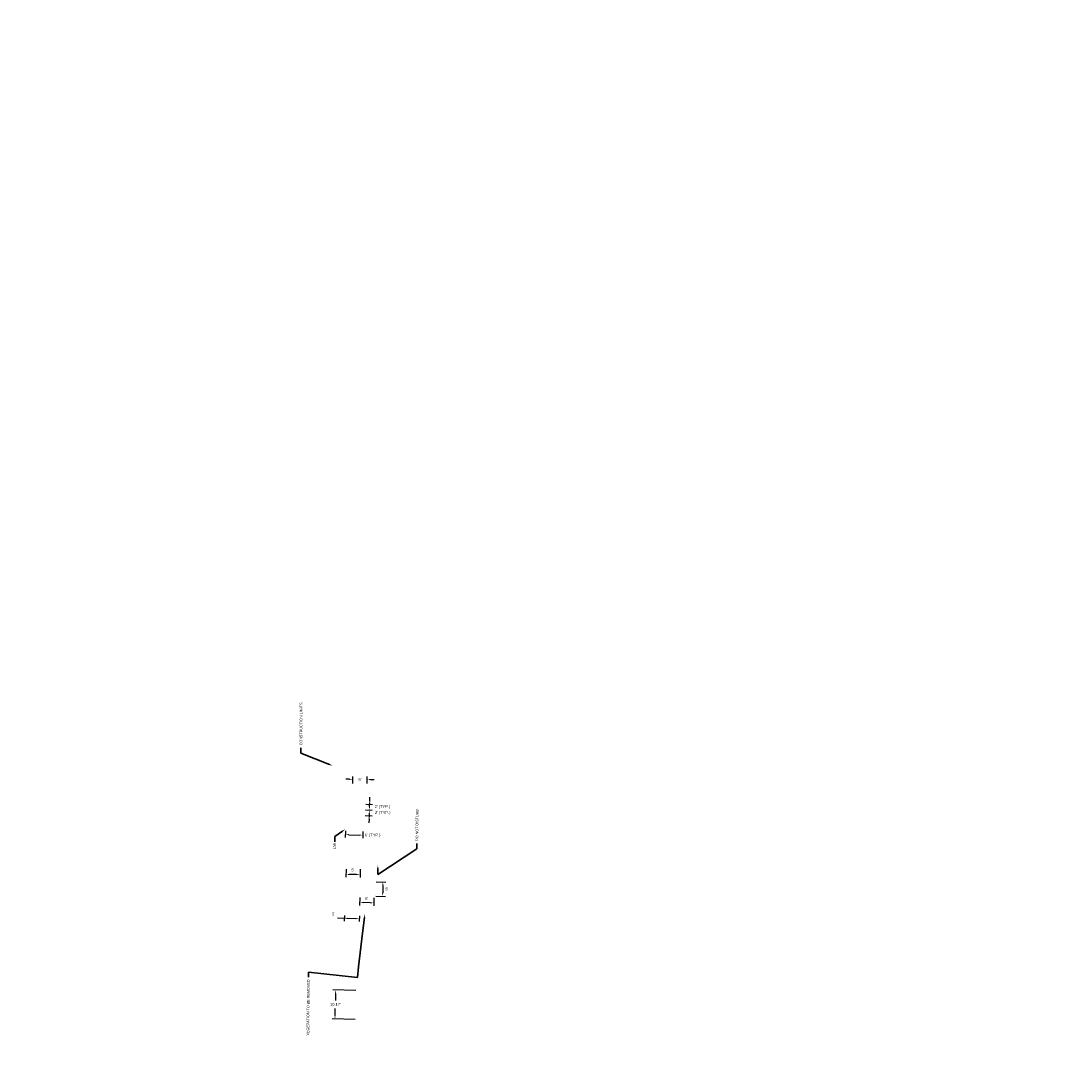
# Model space of a CAD drawing. Header units: feet. Extents: x 1649 to 1683655, y 1985 to 555675.
# Tile 4 of 7: x 1678475 to 1678845, y 549579 to 549944. Entities that reach past the tile are written whole.
import ezdxf
from ezdxf import colors
from ezdxf.entities.mleader import LeaderData, LeaderLine
from ezdxf.math import Vec2, Vec3

# ---------------------------------------------------------------- set-up
doc = ezdxf.new("R2010")
doc.units = ezdxf.units.FT
doc.header["$MEASUREMENT"] = 0
doc.layers.add('C-ANNO', color=2, linetype='Continuous', lineweight=35)
doc.layers.add('C-ANNO-DIM', color=2, linetype='Continuous', lineweight=35)
doc.styles.add('KLF_Regular', font='arial.ttf', dxfattribs={"height": 0.1})
doc.dimstyles.new('KLF_Annotative_Arial', dxfattribs={"dimscale": 0, "dimtxt": 0.1, "dimasz": 0.125, "dimexe": 0.1, "dimexo": 0.0625, "dimgap": 0.09, "dimtad": 1, "dimtih": 1, "dimtoh": 1, "dimzin": 0, "dimdsep": 46, "dimtxsty": 'KLF_Regular', "dimcen": 0.05, "dimadec": 3, "dimazin": 0, "dimtfac": 1, "dimtofl": 0, "dimtmove": 0, "dimatfit": 3, "dimfxl": 1, "dimtolj": 1, "dimtzin": 0, "dimarcsym": 0})

# ---------------------------------------------------------------- blocks, each defined once
blk = doc.blocks.new('*D184')
at = {"layer": 'C-ANNO-DIM', "color": 0, "lineweight": -2, "transparency": 16777216}
for p, q in [((1678596.02, 549668.11), (1678598.4, 549668.02)), ((1678597.45, 549669.3), (1678597.49, 549670.55)), ((1678595.94, 549666.11), (1678598.33, 549666.02)), ((1678597.28, 549664.81), (1678597.23, 549663.56))]:
    blk.add_line(p, q, dxfattribs=at)
at = {"layer": 'Defpoints', "color": 0, "transparency": 16777216}
for p in [(1678595.39, 549668.13), (1678595.32, 549666.13)]:
    blk.add_point(p, dxfattribs=at)
at = {"layer": 'C-ANNO-DIM', "color": 0, "transparency": 16777216, "insert": (1678601.91, 549667.12), "char_height": 1, "attachment_point": 5, "style": 'KLF_Regular', "bg_fill": 3, "box_fill_scale": 1.25, "bg_fill_color": 256, "bg_fill_true_color": 13158600, "bg_fill_transparency": 0}
blk.add_mtext("\\A1;2' (TYP.)", dxfattribs=at)
at = {"layer": 'C-ANNO-DIM', "color": 0, "transparency": 16777216}
for points in [[(1678597.24, 549669.31), (1678597.66, 549669.3), (1678597.4, 549668.05)], [(1678597.07, 549664.81), (1678597.49, 549664.8), (1678597.33, 549666.06)]]:
    blk.add_solid(points, dxfattribs=at)
at = {"layer": 'Defpoints', "color": 0, "transparency": 16777216}
blk.add_point((1678597.33, 549666.06), dxfattribs=at)
blk = doc.blocks.new('*D185')
at = {"layer": 'C-ANNO-DIM', "color": 0, "lineweight": -2, "transparency": 16777216}
for p, q in [((1678597.37, 549667.3), (1678597.42, 549668.55)), ((1678595.94, 549666.11), (1678598.33, 549666.02)), ((1678595.87, 549664.11), (1678598.25, 549664.02)), ((1678597.21, 549662.81), (1678597.16, 549661.56))]:
    blk.add_line(p, q, dxfattribs=at)
at = {"layer": 'Defpoints', "color": 0, "transparency": 16777216}
for p in [(1678595.32, 549666.13), (1678595.24, 549664.13), (1678597.25, 549664.06)]:
    blk.add_point(p, dxfattribs=at)
at = {"layer": 'C-ANNO-DIM', "color": 0, "transparency": 16777216, "insert": (1678602.01, 549665.03), "char_height": 1, "attachment_point": 5, "style": 'KLF_Regular', "bg_fill": 3, "box_fill_scale": 1.25, "bg_fill_color": 256, "bg_fill_true_color": 13158600, "bg_fill_transparency": 0}
blk.add_mtext("\\A1;2' (TYP.)", dxfattribs=at)
at = {"layer": 'C-ANNO-DIM', "color": 0, "transparency": 16777216}
for points in [[(1678597.17, 549667.31), (1678597.58, 549667.3), (1678597.33, 549666.06)], [(1678597, 549662.82), (1678597.41, 549662.8), (1678597.25, 549664.06)]]:
    blk.add_solid(points, dxfattribs=at)
blk = doc.blocks.new('*D186')
at = {"layer": 'C-ANNO-DIM', "color": 0, "lineweight": -2, "transparency": 16777216}
for p, q in [((1678588.89, 549658.74), (1678588.8, 549656.41)), ((1678590.09, 549657.36), (1678593.74, 549657.22)), ((1678595.04, 549658.51), (1678594.95, 549656.18))]:
    blk.add_line(p, q, dxfattribs=at)
at = {"layer": 'C-ANNO-DIM', "color": 0, "transparency": 16777216}
blk.add_solid([(1678590.1, 549657.57), (1678590.08, 549657.15), (1678588.84, 549657.41)], dxfattribs=at)
at = {"layer": 'Defpoints', "color": 0, "transparency": 16777216}
blk.add_point((1678588.91, 549659.36, -0.24), dxfattribs=at)
at = {"layer": 'C-ANNO-DIM', "color": 0, "transparency": 16777216, "insert": (1678598.48, 549657.12), "char_height": 1, "attachment_point": 5, "style": 'KLF_Regular', "bg_fill": 3, "box_fill_scale": 1.25, "bg_fill_color": 256, "bg_fill_true_color": 13158600, "bg_fill_transparency": 0}
blk.add_mtext("\\A1;6' (TYP.)", dxfattribs=at)
at = {"layer": 'C-ANNO-DIM', "color": 0, "transparency": 16777216}
blk.add_solid([(1678593.74, 549657.43), (1678593.73, 549657.02), (1678594.99, 549657.18)], dxfattribs=at)
at = {"layer": 'Defpoints', "color": 0, "transparency": 16777216}
for p in [(1678594.99, 549657.18), (1678595.06, 549659.13, -0.24)]:
    blk.add_point(p, dxfattribs=at)
blk = doc.blocks.new('*D191')
at = {"layer": 'C-ANNO-DIM', "color": 0, "lineweight": -2, "transparency": 16777216}
for p, q in [((1678590.26, 549676.88), (1678589.01, 549676.88)), ((1678591.5, 549675.45), (1678591.52, 549677.87)), ((1678596.5, 549675.41), (1678596.51, 549677.83)), ((1678597.76, 549676.82), (1678599.01, 549676.81))]:
    blk.add_line(p, q, dxfattribs=at)
at = {"layer": 'C-ANNO-DIM', "color": 0, "transparency": 16777216}
for points in [[(1678590.26, 549677.08), (1678590.26, 549676.67), (1678591.51, 549676.87)], [(1678597.76, 549677.03), (1678597.76, 549676.62), (1678596.51, 549676.83)]]:
    blk.add_solid(points, dxfattribs=at)
at = {"layer": 'C-ANNO-DIM', "color": 0, "transparency": 16777216, "insert": (1678594.01, 549676.85), "char_height": 1, "attachment_point": 5, "style": 'KLF_Regular', "bg_fill": 3, "box_fill_scale": 1.25, "bg_fill_color": 256, "bg_fill_true_color": 13158600, "bg_fill_transparency": 0}
blk.add_mtext("\\A1;5'", dxfattribs=at)
at = {"layer": 'Defpoints', "color": 0, "transparency": 16777216}
for p in [(1678591.51, 549676.87), (1678591.49, 549674.82, 744.2), (1678596.49, 549674.79, 744.2)]:
    blk.add_point(p, dxfattribs=at)
blk = doc.blocks.new('*D187')
at = {"layer": 'C-ANNO-DIM', "color": 0, "lineweight": -2, "transparency": 16777216}
for p, q in [((1678589.09, 549645.26), (1678589.05, 549642.33)), ((1678592.81, 549643.27), (1678590.31, 549643.31)), ((1678594.09, 549645.18), (1678594.05, 549642.25))]:
    blk.add_line(p, q, dxfattribs=at)
at = {"layer": 'C-ANNO-DIM', "color": 0, "transparency": 16777216, "insert": (1678591.5, 549644.92), "char_height": 1, "attachment_point": 5, "style": 'KLF_Regular', "bg_fill": 3, "box_fill_scale": 1.25, "bg_fill_color": 256, "bg_fill_true_color": 13158600, "bg_fill_transparency": 0}
blk.add_mtext("\\A1;5'", dxfattribs=at)
at = {"layer": 'C-ANNO-DIM', "color": 0, "transparency": 16777216}
for points in [[(1678590.32, 549643.52), (1678590.31, 549643.1), (1678589.06, 549643.33)], [(1678592.81, 549643.48), (1678592.81, 549643.06), (1678594.06, 549643.25)]]:
    blk.add_solid(points, dxfattribs=at)
at = {"layer": 'Defpoints', "color": 0, "transparency": 16777216}
for p in [(1678589.1, 549645.88, 744.45), (1678594.1, 549645.81, 744.45), (1678589.06, 549643.33)]:
    blk.add_point(p, dxfattribs=at)
blk = doc.blocks.new('*D190')
at = {"layer": 'C-ANNO-DIM', "color": 0, "lineweight": -2, "transparency": 16777216}
for p, q in [((1678593.93, 549635.21), (1678593.86, 549632.44)), ((1678598.93, 549635.07), (1678598.86, 549632.31)), ((1678597.63, 549633.34), (1678595.14, 549633.41))]:
    blk.add_line(p, q, dxfattribs=at)
at = {"layer": 'C-ANNO-DIM', "color": 0, "transparency": 16777216, "insert": (1678596.36, 549634.85), "char_height": 1, "attachment_point": 5, "style": 'KLF_Regular', "bg_fill": 3, "box_fill_scale": 1.25, "bg_fill_color": 256, "bg_fill_true_color": 13158600, "bg_fill_transparency": 0}
blk.add_mtext("\\A1;5'", dxfattribs=at)
at = {"layer": 'C-ANNO-DIM', "color": 0, "transparency": 16777216}
for points in [[(1678595.14, 549633.62), (1678595.13, 549633.2), (1678593.89, 549633.44)], [(1678597.64, 549633.55), (1678597.63, 549633.14), (1678598.88, 549633.31)]]:
    blk.add_solid(points, dxfattribs=at)
at = {"layer": 'Defpoints', "color": 0, "transparency": 16777216}
for p in [(1678593.95, 549635.83), (1678598.94, 549635.7, -744.39), (1678593.89, 549633.44)]:
    blk.add_point(p, dxfattribs=at)
blk = doc.blocks.new('*D192')
at = {"layer": 'C-ANNO-DIM', "color": 0, "lineweight": -2, "transparency": 16777216}
for p, q in [((1678592.54, 549602.42), (1678584.42, 549602.61)), ((1678585.4, 549601.33), (1678585.34, 549598.94)), ((1678585.22, 549593.66), (1678585.27, 549596.12)), ((1678592.31, 549592.25), (1678584.19, 549592.44))]:
    blk.add_line(p, q, dxfattribs=at)
at = {"layer": 'C-ANNO-DIM', "color": 0, "transparency": 16777216}
for points in [[(1678585.19, 549601.34), (1678585.6, 549601.33), (1678585.42, 549602.58)], [(1678585.01, 549593.67), (1678585.42, 549593.66), (1678585.19, 549592.41)]]:
    blk.add_solid(points, dxfattribs=at)
at = {"layer": 'Defpoints', "color": 0, "transparency": 16777216}
for p in [(1678593.17, 549602.4), (1678585.19, 549592.41), (1678592.93, 549592.23)]:
    blk.add_point(p, dxfattribs=at)
at = {"layer": 'C-ANNO-DIM', "color": 0, "transparency": 16777216, "insert": (1678585.31, 549597.53), "char_height": 1, "attachment_point": 5, "style": 'KLF_Regular', "bg_fill": 3, "box_fill_scale": 1.25, "bg_fill_color": 256, "bg_fill_true_color": 13158600, "bg_fill_transparency": 0}
blk.add_mtext("\\A1;10.17'", dxfattribs=at)
blk = doc.blocks.new('*D193')
at = {"layer": 'C-ANNO-DIM', "color": 0, "lineweight": -2, "transparency": 16777216}
for p, q in [((1678599.68, 549640.74), (1678603.08, 549640.67)), ((1678602.05, 549639.44), (1678602, 549636.88)), ((1678599.57, 549635.69), (1678602.97, 549635.61))]:
    blk.add_line(p, q, dxfattribs=at)
at = {"layer": 'Defpoints', "color": 0, "transparency": 16777216}
for p in [(1678599.05, 549640.75, -744.39), (1678598.94, 549635.7, 744.45)]:
    blk.add_point(p, dxfattribs=at)
at = {"layer": 'C-ANNO-DIM', "color": 0, "transparency": 16777216, "insert": (1678603.45, 549638.16), "char_height": 1, "attachment_point": 5, "style": 'KLF_Regular', "bg_fill": 3, "box_fill_scale": 1.25, "bg_fill_color": 256, "bg_fill_true_color": 13158600, "bg_fill_transparency": 0}
blk.add_mtext("\\A1;5'", dxfattribs=at)
at = {"layer": 'C-ANNO-DIM', "color": 0, "transparency": 16777216}
for points in [[(1678601.84, 549639.44), (1678602.26, 549639.43), (1678602.08, 549640.69)], [(1678601.79, 549636.89), (1678602.21, 549636.88), (1678601.97, 549635.63)]]:
    blk.add_solid(points, dxfattribs=at)
at = {"layer": 'Defpoints', "color": 0, "transparency": 16777216}
blk.add_point((1678601.97, 549635.63), dxfattribs=at)
blk = doc.blocks.new('*D215')
at = {"layer": 'C-ANNO-DIM', "color": 0, "lineweight": -2, "transparency": 16777216}
for p, q in [((1678588.51, 549627.86), (1678586.05, 549627.93)), ((1678588.54, 549628.89), (1678588.48, 549626.86)), ((1678592.5, 549627.75), (1678589.76, 549627.83)), ((1678593.78, 549628.75), (1678593.72, 549626.72))]:
    blk.add_line(p, q, dxfattribs=at)
at = {"layer": 'C-ANNO-DIM', "color": 0, "transparency": 16777216}
for points in [[(1678589.76, 549628.04), (1678589.75, 549627.62), (1678588.51, 549627.86)], [(1678592.51, 549627.96), (1678592.5, 549627.54), (1678593.75, 549627.72)]]:
    blk.add_solid(points, dxfattribs=at)
at = {"layer": 'Defpoints', "color": 0, "transparency": 16777216}
for p in [(1678588.56, 549629.52), (1678593.75, 549627.72), (1678593.8, 549629.37)]:
    blk.add_point(p, dxfattribs=at)
at = {"layer": 'C-ANNO-DIM', "color": 0, "transparency": 16777216, "insert": (1678584.69, 549629.34), "char_height": 1, "attachment_point": 5, "style": 'KLF_Regular', "bg_fill": 3, "box_fill_scale": 1.25, "bg_fill_color": 256, "bg_fill_true_color": 13158600, "bg_fill_transparency": 0}
blk.add_mtext("\\A1;5'", dxfattribs=at)

msp = doc.modelspace()

# ---------------------------------------------------------------- linework, layer by layer
msp.add_circle((1677915.095, 549935.768), 5739.691)

# ---------------------------------------------------------------- leaders
at = {"layer": 'C-ANNO'}
ml = msp.add_multileader_mtext('Standard', dxfattribs=at)
ml.set_content('CONSTRUCTION LIMITS', color=256, style='KLF_Regular')
ml.set_leader_properties(color=256, lineweight=-1)
ml.build(insert=Vec2(0, 0))
ml.multileader.update_dxf_attribs({"dogleg_length": 0.18, "arrow_head_size": 1.25, "scale": 10})
ctx = ml.context
ctx.base_point, ctx.scale, ctx.char_height, ctx.arrow_head_size, ctx.landing_gap_size, ctx.plane_origin, ctx.plane_x_axis, ctx.plane_y_axis = Vec3(1678573.19, 549687.956), 10, 0.9375, 1.25, 0.9, Vec3(1678585.085, 549721.341), Vec3(0.0046052, 0.9999894), Vec3(-0.9999894, 0.0046052)
notes = []
notes.append((ctx, [(0, (1, 1, 0), (1678573.182, 549686.156), (0.0046052, 0.9999894), 1.8, [(0, [(1678584.405, 549681.659)], 0, [])])]))
ctx.mtext.insert, ctx.mtext.text_direction, ctx.mtext.rotation, ctx.mtext.width, ctx.mtext.flow_direction = Vec3(1678572.717, 549688.859), Vec3(0.0046052, 0.9999894), 1.5661911, 15.45954, 5
for ctx, leaders in notes:
    for number, flags, end, landing, length, lines in leaders:
        leader = LeaderData()
        leader.index, (leader.has_last_leader_line, leader.has_dogleg_vector, leader.attachment_direction) = number, flags
        leader.last_leader_point, leader.dogleg_vector, leader.dogleg_length = Vec3(end), Vec3(landing), length
        for number, points, colour, breaks in lines:
            line = LeaderLine()
            line.index, line.vertices, line.color, line.breaks = number, Vec3.list(points), colors.encode_raw_color(colour), breaks
            leader.lines.append(line)
        ctx.leaders.append(leader)

# ---------------------------------------------------------------- next in the draw order: dimensions: what is measured, and where the dimension line sits
at = {"layer": 'C-ANNO-DIM'}
for base, p1, p2, angle, override, picture, middle in [((1678591.509, 549676.867, -0.051), (1678596.492, 549674.786, 744.154), (1678591.495, 549674.821, 744.154), 179.59847, {"dimdec": 0, "dimpost": "'", "dimtfill": 1}, '*D191', (1678594.008, 549676.85, -0.051)), ((1678589.062, 549643.329), (1678594.101, 549645.805, 744.447), (1678589.101, 549645.881, 744.447), 179.12719, {"dimdec": 0, "dimpost": "'", "dimtmove": 2, "dimtfill": 1}, '*D187', (1678591.495, 549644.921)), ((1678593.886, 549633.442), (1678598.945, 549635.699, -744.389), (1678593.949, 549635.83), 178.50132, {"dimdec": 0, "dimpost": "'", "dimtfill": 1}, '*D190', (1678596.365, 549634.846))]:
    dim = msp.add_linear_dim(base=base, p1=p1, p2=p2, angle=angle, dimstyle='KLF_Annotative_Arial', override=override, dxfattribs=at)
    dim.commit()
    dim.dimension.update_dxf_attribs({"geometry": picture, "text_midpoint": middle, "dimtype": 161})
for base, p1, p2, angle, picture, middle in [((1678597.327, 549666.055, 744.205), (1678595.392, 549668.128, 744.205), (1678595.318, 549666.13, 744.205), 267.87594, '*D184', (1678601.913, 549667.115, 744.205)), ((1678594.986, 549657.178, 744.447), (1678588.913, 549659.363, 744.205), (1678595.059, 549659.135, 744.205), 357.87594, '*D186', (1678598.484, 549657.118, 744.447))]:
    dim = msp.add_linear_dim(base=base, p1=p1, p2=p2, angle=angle, text='<> (TYP.)', dimstyle='KLF_Annotative_Arial', override={"dimdec": 0, "dimpost": "'", "dimtfill": 1}, dxfattribs=at)
    dim.commit()
    dim.dimension.update_dxf_attribs({"geometry": picture, "text_midpoint": middle, "dimtype": 161})

# ---------------------------------------------------------------- next in the draw order: leaders
ml = msp.add_multileader_mtext('Standard', dxfattribs=at)
ml.set_content('VEGETATION TO BE REMOVED', color=256, style='KLF_Regular')
ml.set_leader_properties(color=256, lineweight=-1)
ml.build(insert=Vec2(0, 0))
ml.multileader.update_dxf_attribs({"dogleg_length": 0.18, "arrow_head_size": 1.25, "scale": 10})
ctx = ml.context
ctx.base_point, ctx.scale, ctx.char_height, ctx.arrow_head_size, ctx.landing_gap_size, ctx.plane_origin, ctx.plane_x_axis, ctx.plane_y_axis = Vec3(1678575.616, 549585.676, 744.408), 10, 0.9375, 1.25, 0.9, Vec3(1678556.316, 549634.714, 744.408), Vec3(0.0114888, 0.999934), Vec3(-0.999934, 0.0114888)
notes = []
notes.append((ctx, [(1, (1, 1, 0), (1678575.883, 549608.92, 744.408), (-0.0114888, -0.999934), 1.8, [(3, [(1678595.748, 549629.412, 744.408), (1678594.88, 549622.621, 744.408), (1678593.526, 549610.723, 744.408), (1678593.07, 549606.972, 744.408)], 0, [])])]))
ctx.mtext.insert, ctx.mtext.text_direction, ctx.mtext.rotation, ctx.mtext.flow_direction = Vec3(1678575.149, 549586.582, 744.408), Vec3(0.0114888, 0.999934), 1.5593073, 5
ctx.mtext.has_bg_fill, ctx.mtext.bg_color, ctx.mtext.bg_scale_factor, ctx.mtext.bg_transparency, ctx.mtext.use_window_bg_color = 1, -1027028792, 1.5, 0, 1
for ctx, leaders in notes:
    for number, flags, end, landing, length, lines in leaders:
        leader = LeaderData()
        leader.index, (leader.has_last_leader_line, leader.has_dogleg_vector, leader.attachment_direction) = number, flags
        leader.last_leader_point, leader.dogleg_vector, leader.dogleg_length = Vec3(end), Vec3(landing), length
        for number, points, colour, breaks in lines:
            line = LeaderLine()
            line.index, line.vertices, line.color, line.breaks = number, Vec3.list(points), colors.encode_raw_color(colour), breaks
            leader.lines.append(line)
        ctx.leaders.append(leader)

# ---------------------------------------------------------------- next in the draw order: dimensions: what is measured, and where the dimension line sits
dim = msp.add_linear_dim(base=(1678597.253, 549664.057, 744.205), p1=(1678595.318, 549666.13, 744.205), p2=(1678595.244, 549664.131, 744.205), angle=267.87594, text='<> (TYP.)', dimstyle='KLF_Annotative_Arial', override={"dimdec": 0, "dimpost": "'", "dimtfill": 1}, dxfattribs=at)
dim.commit()
dim.dimension.update_dxf_attribs({"geometry": '*D185', "text_midpoint": (1678602.009, 549665.029, 744.205), "dimtype": 161})
for base, p1, p2, angle, override, picture, middle in [((1678601.97, 549635.634), (1678599.054, 549640.754, -744.389), (1678598.945, 549635.699, 744.447), 268.76914, {"dimdec": 0, "dimpost": "'", "dimtmove": 2, "dimtfill": 1}, '*D193', (1678603.452, 549638.156)), ((1678593.752, 549627.716), (1678588.556, 549629.518), (1678593.798, 549629.371), 358.39069, {"dimdec": 0, "dimpost": "'", "dimtfill": 1}, '*D215', (1678584.692, 549627.932)), ((1678585.187, 549592.414), (1678593.169, 549602.403), (1678592.932, 549592.233), 268.66341, {"dimpost": "'", "dimtfill": 1}, '*D192', (1678585.307, 549597.528))]:
    dim = msp.add_linear_dim(base=base, p1=p1, p2=p2, angle=angle, dimstyle='KLF_Annotative_Arial', override=override, dxfattribs=at)
    dim.commit()
    dim.dimension.update_dxf_attribs({"geometry": picture, "text_midpoint": middle, "dimtype": 161})

# ---------------------------------------------------------------- next in the draw order: leaders
at = {"layer": 'C-ANNO'}
ml = msp.add_multileader_mtext('Standard', dxfattribs=at)
ml.set_content('CW', color=256, style='KLF_Regular')
ml.set_leader_properties(color=256, lineweight=-1)
ml.build(insert=Vec2(0, 0))
ml.multileader.update_dxf_attribs({"has_text_frame": 1, "dogleg_length": 0.18, "arrow_head_size": 1.25, "scale": 10})
ctx = ml.context
ctx.base_point, ctx.scale, ctx.char_height, ctx.arrow_head_size, ctx.landing_gap_size, ctx.plane_origin, ctx.plane_x_axis, ctx.plane_y_axis = Vec3(1678585.013, 549651.764, 744.205), 10, 0.9375, 1.25, 0.5, Vec3(1678599.87, 549657.039, 744.205), Vec3(0.0241489, 0.9997084), Vec3(-0.9997084, 0.0241489)
notes = []
notes.append((ctx, [(1, (1, 1, 0), (1678585.131, 549656.665, 744.205), (-0.0241489, -0.9997084), 1.8, [(0, [(1678588.913, 549659.363, 744.205)], 0, [])])]))
ctx.mtext.insert, ctx.mtext.text_direction, ctx.mtext.rotation, ctx.mtext.flow_direction = Vec3(1678584.548, 549652.275, 744.205), Vec3(0.0241489, 0.9997084), 1.5466451, 5
ctx.mtext.has_bg_fill, ctx.mtext.bg_color, ctx.mtext.bg_scale_factor, ctx.mtext.bg_transparency, ctx.mtext.use_window_bg_color = 1, -1027028792, 1.5, 0, 1
for ctx, leaders in notes:
    for number, flags, end, landing, length, lines in leaders:
        leader = LeaderData()
        leader.index, (leader.has_last_leader_line, leader.has_dogleg_vector, leader.attachment_direction) = number, flags
        leader.last_leader_point, leader.dogleg_vector, leader.dogleg_length = Vec3(end), Vec3(landing), length
        for number, points, colour, breaks in lines:
            line = LeaderLine()
            line.index, line.vertices, line.color, line.breaks = number, Vec3.list(points), colors.encode_raw_color(colour), breaks
            leader.lines.append(line)
        ctx.leaders.append(leader)

# ---------------------------------------------------------------- next in the draw order: leaders
at = {"layer": 'C-ANNO-DIM'}
ml = msp.add_multileader_mtext('Standard', dxfattribs=at)
ml.set_content('DO NOT DISTURB', color=256, style='KLF_Regular')
ml.set_leader_properties(color=256, lineweight=-1)
ml.build(insert=Vec2(0, 0))
ml.multileader.update_dxf_attribs({"dogleg_length": 0.18, "arrow_head_size": 1.25, "scale": 10})
ctx = ml.context
ctx.base_point, ctx.scale, ctx.char_height, ctx.arrow_head_size, ctx.landing_gap_size, ctx.plane_origin, ctx.plane_x_axis, ctx.plane_y_axis = Vec3(1678614.025, 549654.221, 744.006), 10, 0.9375, 1.25, 0.9, Vec3(1678615.856, 549641.159, 744.006), Vec3(0.014047, 0.9999013), Vec3(-0.9999013, 0.014047)
notes = []
notes.append((ctx, [(0, (1, 1, 0), (1678614, 549652.421, 744.006), (0.014047, 0.9999013), 1.8, [(1, [(1678600.301, 549646.653, 744.006), (1678600.302, 549643.349, 744.006)], 0, [])])]))
ctx.mtext.insert, ctx.mtext.text_direction, ctx.mtext.rotation, ctx.mtext.flow_direction = Vec3(1678613.561, 549655.128, 744.006), Vec3(0.014047, 0.9999013), 1.5567489, 5
ctx.mtext.has_bg_fill, ctx.mtext.bg_color, ctx.mtext.bg_scale_factor, ctx.mtext.bg_transparency, ctx.mtext.use_window_bg_color = 1, -1027028792, 1.5, 0, 1
for ctx, leaders in notes:
    for number, flags, end, landing, length, lines in leaders:
        leader = LeaderData()
        leader.index, (leader.has_last_leader_line, leader.has_dogleg_vector, leader.attachment_direction) = number, flags
        leader.last_leader_point, leader.dogleg_vector, leader.dogleg_length = Vec3(end), Vec3(landing), length
        for number, points, colour, breaks in lines:
            line = LeaderLine()
            line.index, line.vertices, line.color, line.breaks = number, Vec3.list(points), colors.encode_raw_color(colour), breaks
            leader.lines.append(line)
        ctx.leaders.append(leader)

doc.saveas('drawing.dxf')
